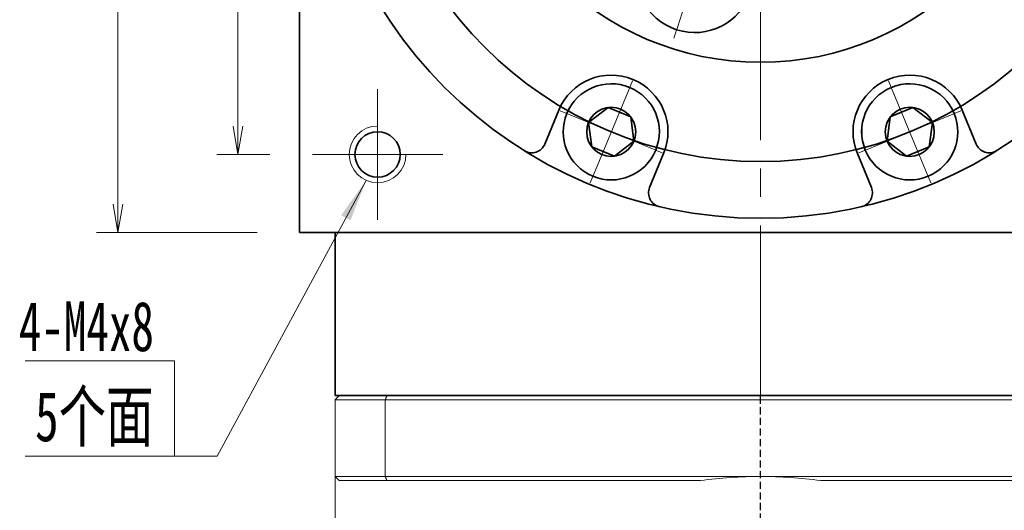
# Model space of a CAD drawing. Header units: millimetres. Extents: x -3 to 455, y -9 to 309.
# Tile 7 of 10: x 229 to 298, y 182 to 217. Entities that reach past the tile are written whole.
import ezdxf

# ---------------------------------------------------------------- set-up
doc = ezdxf.new("R2010")
doc.units = ezdxf.units.MM
doc.set_wipeout_variables(frame=1)
doc.linetypes.add('DASHED', pattern=[0.75, 0.5, -0.25])
doc.linetypes.add('点画线', pattern=[18, 12, -2, 2, -2])
for name, color, linetype, lineweight in [('EB0_1', 7, 'Continuous', 35), ('中心线层', 1, '点画线', 18), ('尺寸线层', 3, 'Continuous', 18), ('粗实线层', 7, 'Continuous', 35)]:
    doc.layers.add(name, color=color, linetype=linetype, lineweight=lineweight)
doc.styles.add('宋体', font='SimSun.ttf', dxfattribs={"width": 0.8})
doc.styles.add('标准', font='txt', dxfattribs={"width": 0.667})
doc.dimstyles.new('A水平标注$0', dxfattribs={"dimtxt": 3.5, "dimasz": 2, "dimexe": 1.5, "dimexo": 3, "dimgap": 1.1, "dimtad": 1, "dimtoh": 1, "dimdec": 4, "dimdsep": 46, "dimtxsty": '宋体', "dimblk": 'OPEN', "dimcen": 3, "dimclrd": 3, "dimclre": 3, "dimclrt": 6, "dimadec": 0, "dimazin": 0, "dimtm": 1e-09, "dimtfac": 1, "dimtdec": 4, "dimtix": 1, "dimtmove": 0, "dimatfit": 3, "dimldrblk": 'OPEN', "dimfxl": 0, "dimlwd": 13, "dimlwe": 13, "dimarcsym": 0})

# ---------------------------------------------------------------- blocks, each defined once
blk = doc.blocks.new('_Open')
at = {"color": 0, "linetype": 'ByBlock', "lineweight": -2}
for p, q in [((-1, 0.167), (0, 0)), ((-1, -0.167), (0, 0)), ((0, 0), (-1, 0))]:
    blk.add_line(p, q, dxfattribs=at)
blk = doc.blocks.new('*D18')
at = {"layer": 'Defpoints', "color": 0, "transparency": 16777216}
for p in [(245.653, 234.58), (244.31, 207.58), (249.553, 207.58)]:
    blk.add_point(p, dxfattribs=at)
at = {"layer": '尺寸线层', "color": 3, "lineweight": 13, "transparency": 16777216}
for p, q in [((242.653, 234.58), (242.81, 234.58)), ((244.31, 232.58), (244.31, 209.58)), ((246.553, 207.58), (242.81, 207.58))]:
    blk.add_line(p, q, dxfattribs=at)
at = {"layer": '尺寸线层', "color": 3, "lineweight": 13, "transparency": 16777216, "xscale": 2, "yscale": 2, "zscale": 2}
for p, rotation in [((244.31, 234.58), 90), ((244.31, 207.58), 270)]:
    blk.add_blockref('_Open', p, dxfattribs=dict(at, rotation=rotation))
at = {"layer": '尺寸线层', "color": 6, "transparency": 16777216, "insert": (241.518, 221.08), "char_height": 3.5, "attachment_point": 5, "rotation": 90, "style": '宋体', "bg_fill": 3, "box_fill_scale": 1.1, "bg_fill_color": 257, "bg_fill_transparency": 0}
blk.add_mtext('27', dxfattribs=at)
blk = doc.blocks.new('*D19')
at = {"layer": 'Defpoints', "color": 0, "transparency": 16777216}
for p in [(235.845, 267.08), (248.653, 267.08), (248.653, 202.08)]:
    blk.add_point(p, dxfattribs=at)
at = {"layer": '尺寸线层', "color": 3, "lineweight": 13, "transparency": 16777216}
for p, q in [((245.653, 267.08), (234.345, 267.08)), ((235.845, 204.08), (235.845, 265.08)), ((245.653, 202.08), (234.345, 202.08))]:
    blk.add_line(p, q, dxfattribs=at)
at = {"layer": '尺寸线层', "color": 3, "lineweight": 13, "transparency": 16777216, "xscale": 2, "yscale": 2, "zscale": 2}
for p, rotation in [((235.845, 267.08), 90), ((235.845, 202.08), 270)]:
    blk.add_blockref('_Open', p, dxfattribs=dict(at, rotation=rotation))
at = {"layer": '尺寸线层', "color": 6, "transparency": 16777216, "insert": (233.035, 234.58), "char_height": 3.5, "attachment_point": 5, "rotation": 90, "style": '宋体', "bg_fill": 3, "box_fill_scale": 1.1, "bg_fill_color": 257, "bg_fill_transparency": 0}
blk.add_mtext('65', dxfattribs=at)
blk = doc.blocks.new('*X5')
at = {"layer": '中心线层', "linetype": '点画线', "lineweight": 18}
for p, q in [((0, -3.89), (0, 3.89)), ((-3.89, 0), (3.89, 0))]:
    blk.add_line(p, q, dxfattribs=at)
at = {"layer": '粗实线层'}
for p, q in [((-1.732, 0), (-0.866, 1.5)), ((-0.866, 1.5), (0.866, 1.5)), ((1.732, 0), (0.866, 1.5)), ((1.732, 0), (0.866, 1.5)), ((-1.732, 0), (-0.866, -1.5)), ((1.732, 0), (0.866, -1.5)), ((-0.866, -1.5), (0.866, -1.5))]:
    blk.add_line(p, q, dxfattribs=at)
blk.add_circle((0, 0), 1.732, dxfattribs=at)
for start, end in [(0, 180), (180, 360)]:
    blk.add_arc((0, 0), 3.39, start, end, dxfattribs=at)
blk = doc.blocks.new('*X7')
at = {"layer": '中心线层', "linetype": '点画线', "lineweight": 18}
for p, q in [((0, -4.765), (0, 4.765)), ((-4.765, 0), (4.765, 0))]:
    blk.add_line(p, q, dxfattribs=at)
at = {"layer": '粗实线层'}
for p, q in [((-2.309, 0), (-1.155, 2)), ((-1.155, 2), (1.155, 2)), ((2.309, 0), (1.155, 2)), ((2.309, 0), (1.155, 2)), ((-2.309, 0), (-1.155, -2)), ((2.309, 0), (1.155, -2)), ((-1.155, -2), (1.155, -2))]:
    blk.add_line(p, q, dxfattribs=at)
blk.add_circle((0, 0), 2.309, dxfattribs=at)
for start, end in [(0, 180), (180, 360)]:
    blk.add_arc((0, 0), 4.14, start, end, dxfattribs=at)
blk = doc.blocks.new('243gh_1')
at = {"layer": '粗实线层'}
blk.add_circle((0, 0), 8, dxfattribs=at)
blk.add_wipeout([(-10.86, 0), (-10.86, 0.024), (-10.86, 0.049), (-10.861, 0.073), (-10.861, 0.097), (-10.862, 0.121), (-10.863, 0.146), (-10.863, 0.17), (-10.865, 0.194), (-10.866, 0.218), (-10.867, 0.242), (-10.869, 0.267), (-10.87, 0.291), (-10.872, 0.315), (-10.874, 0.339), (-10.876, 0.363), (-10.878, 0.388), (-10.881, 0.412), (-10.883, 0.436), (-10.886, 0.46), (-10.888, 0.484), (-10.891, 0.508), (-10.894, 0.532), (-10.898, 0.556), (-10.901, 0.58), (-10.904, 0.604), (-10.908, 0.628), (-10.912, 0.652), (-10.916, 0.676), (-10.92, 0.7), (-10.924, 0.724), (-10.924, 0.724), (-10.962, 0.913), (-11.009, 1.1), (-11.064, 1.284), (-11.128, 1.465), (-11.2, 1.644), (-11.281, 1.819), (-11.369, 1.99), (-11.466, 2.156), (-11.57, 2.318), (-11.681, 2.475), (-11.8, 2.627), (-11.926, 2.773), (-12.058, 2.912), (-12.196, 3.046), (-12.341, 3.173), (-12.491, 3.293), (-12.647, 3.406), (-12.808, 3.512), (-12.974, 3.61), (-13.144, 3.7), (-13.318, 3.783), (-13.495, 3.857), (-13.676, 3.923), (-13.86, 3.98), (-14.046, 4.029), (-14.234, 4.069), (-14.424, 4.1), (-14.616, 4.122), (-14.808, 4.136), (-15, 4.14), (-15, 4.14), (-15.192, 4.136), (-15.384, 4.122), (-15.576, 4.1), (-15.766, 4.069), (-15.954, 4.029), (-16.14, 3.98), (-16.324, 3.923), (-16.505, 3.857), (-16.682, 3.783), (-16.856, 3.7), (-17.026, 3.61), (-17.192, 3.512), (-17.353, 3.406), (-17.509, 3.293), (-17.659, 3.173), (-17.804, 3.046), (-17.942, 2.912), (-18.074, 2.773), (-18.2, 2.627), (-18.319, 2.475), (-18.43, 2.318), (-18.534, 2.156), (-18.631, 1.99), (-18.719, 1.819), (-18.8, 1.644), (-18.872, 1.465), (-18.936, 1.284), (-18.991, 1.1), (-19.038, 0.913), (-19.076, 0.724), (-19.076, 0.724), (-19.08, 0.7), (-19.084, 0.676), (-19.088, 0.652), (-19.092, 0.628), (-19.096, 0.604), (-19.099, 0.58), (-19.102, 0.556), (-19.106, 0.532), (-19.109, 0.508), (-19.112, 0.484), (-19.114, 0.46), (-19.117, 0.436), (-19.119, 0.412), (-19.122, 0.388), (-19.124, 0.363), (-19.126, 0.339), (-19.128, 0.315), (-19.13, 0.291), (-19.131, 0.267), (-19.133, 0.242), (-19.134, 0.218), (-19.135, 0.194), (-19.137, 0.17), (-19.137, 0.146), (-19.138, 0.121), (-19.139, 0.097), (-19.139, 0.073), (-19.14, 0.049), (-19.14, 0.024), (-19.14, 0), (-19.14, 0), (-19.134, -0.217), (-19.117, -0.433), (-19.089, -0.648), (-19.05, -0.861), (-18.999, -1.072), (-18.937, -1.279), (-18.865, -1.484), (-18.782, -1.684), (-18.689, -1.88), (-18.585, -2.07), (-18.472, -2.255), (-18.349, -2.433), (-18.217, -2.605), (-18.077, -2.77), (-17.927, -2.927), (-17.77, -3.077), (-17.605, -3.217), (-17.433, -3.349), (-17.255, -3.472), (-17.07, -3.585), (-16.88, -3.689), (-16.684, -3.782), (-16.484, -3.865), (-16.279, -3.937), (-16.072, -3.999), (-15.861, -4.05), (-15.648, -4.089), (-15.433, -4.117), (-15.217, -4.134), (-15, -4.14), (-15, -4.14), (-14.783, -4.134), (-14.567, -4.117), (-14.352, -4.089), (-14.139, -4.05), (-13.928, -3.999), (-13.721, -3.937), (-13.516, -3.865), (-13.316, -3.782), (-13.12, -3.689), (-12.93, -3.585), (-12.745, -3.472), (-12.567, -3.349), (-12.395, -3.217), (-12.23, -3.077), (-12.073, -2.927), (-11.923, -2.77), (-11.783, -2.605), (-11.651, -2.433), (-11.528, -2.255), (-11.415, -2.07), (-11.311, -1.88), (-11.218, -1.684), (-11.135, -1.484), (-11.063, -1.279), (-11.001, -1.072), (-10.95, -0.861), (-10.911, -0.648), (-10.883, -0.433), (-10.866, -0.217)]).dxf.layer = '粗实线层'
blk.add_circle((0, 0), 20.5, dxfattribs=at)
blk.add_blockref('*X7', (-15, 0), dxfattribs=at)
for points in [[(-3.356, 10.328), (-3.333, 10.336), (-3.31, 10.344), (-3.287, 10.352), (-3.264, 10.36), (-3.241, 10.368), (-3.218, 10.376), (-3.196, 10.384), (-3.173, 10.393), (-3.15, 10.401), (-3.127, 10.41), (-3.105, 10.419), (-3.082, 10.428), (-3.06, 10.437), (-3.038, 10.447), (-3.015, 10.456), (-2.993, 10.466), (-2.971, 10.475), (-2.948, 10.485), (-2.926, 10.495), (-2.904, 10.505), (-2.882, 10.515), (-2.86, 10.526), (-2.838, 10.536), (-2.817, 10.547), (-2.795, 10.557), (-2.773, 10.568), (-2.751, 10.579), (-2.73, 10.59), (-2.708, 10.602), (-2.687, 10.613), (-2.687, 10.613), (-2.519, 10.707), (-2.356, 10.81), (-2.198, 10.919), (-2.045, 11.036), (-1.898, 11.16), (-1.756, 11.291), (-1.621, 11.428), (-1.492, 11.571), (-1.371, 11.72), (-1.256, 11.874), (-1.148, 12.034), (-1.048, 12.199), (-0.956, 12.368), (-0.872, 12.541), (-0.796, 12.717), (-0.728, 12.898), (-0.669, 13.081), (-0.618, 13.266), (-0.576, 13.454), (-0.542, 13.644), (-0.518, 13.835), (-0.502, 14.027), (-0.496, 14.219), (-0.498, 14.411), (-0.509, 14.604), (-0.529, 14.795), (-0.558, 14.985), (-0.596, 15.174), (-0.643, 15.361), (-0.698, 15.545), (-0.698, 15.545), (-0.762, 15.727), (-0.834, 15.905), (-0.914, 16.08), (-1.002, 16.251), (-1.099, 16.418), (-1.202, 16.58), (-1.314, 16.737), (-1.432, 16.889), (-1.558, 17.035), (-1.69, 17.175), (-1.828, 17.309), (-1.972, 17.436), (-2.123, 17.556), (-2.278, 17.669), (-2.439, 17.775), (-2.605, 17.874), (-2.775, 17.964), (-2.948, 18.047), (-3.126, 18.121), (-3.307, 18.187), (-3.491, 18.244), (-3.677, 18.293), (-3.865, 18.334), (-4.055, 18.365), (-4.246, 18.388), (-4.438, 18.401), (-4.63, 18.406), (-4.823, 18.402), (-5.015, 18.388), (-5.206, 18.366), (-5.206, 18.366), (-5.23, 18.363), (-5.254, 18.359), (-5.278, 18.356), (-5.302, 18.352), (-5.326, 18.348), (-5.35, 18.344), (-5.374, 18.339), (-5.398, 18.335), (-5.422, 18.33), (-5.445, 18.326), (-5.469, 18.321), (-5.493, 18.316), (-5.517, 18.311), (-5.54, 18.306), (-5.564, 18.3), (-5.588, 18.295), (-5.611, 18.289), (-5.635, 18.283), (-5.658, 18.277), (-5.682, 18.271), (-5.705, 18.265), (-5.729, 18.259), (-5.752, 18.252), (-5.775, 18.246), (-5.799, 18.239), (-5.822, 18.232), (-5.845, 18.225), (-5.868, 18.218), (-5.891, 18.211), (-5.915, 18.203), (-5.915, 18.203), (-6.119, 18.131), (-6.319, 18.048), (-6.515, 17.955), (-6.705, 17.851), (-6.89, 17.738), (-7.069, 17.615), (-7.241, 17.483), (-7.405, 17.342), (-7.563, 17.193), (-7.712, 17.036), (-7.853, 16.871), (-7.985, 16.699), (-8.107, 16.521), (-8.221, 16.336), (-8.324, 16.145), (-8.417, 15.95), (-8.5, 15.749), (-8.573, 15.545), (-8.634, 15.337), (-8.685, 15.127), (-8.724, 14.913), (-8.753, 14.699), (-8.77, 14.483), (-8.775, 14.266), (-8.77, 14.049), (-8.753, 13.833), (-8.724, 13.618), (-8.685, 13.405), (-8.634, 13.194), (-8.573, 12.987), (-8.573, 12.987), (-8.5, 12.782), (-8.417, 12.582), (-8.324, 12.386), (-8.221, 12.196), (-8.107, 12.011), (-7.985, 11.832), (-7.853, 11.66), (-7.712, 11.496), (-7.563, 11.338), (-7.405, 11.189), (-7.241, 11.048), (-7.069, 10.917), (-6.89, 10.794), (-6.705, 10.681), (-6.515, 10.577), (-6.319, 10.484), (-6.119, 10.401), (-5.915, 10.328), (-5.707, 10.267), (-5.496, 10.216), (-5.283, 10.177), (-5.068, 10.149), (-4.852, 10.132), (-4.635, 10.126), (-4.419, 10.132), (-4.203, 10.149), (-3.988, 10.177), (-3.775, 10.216), (-3.564, 10.267)], [(8.786, 6.383), (8.8, 6.364), (8.815, 6.344), (8.829, 6.325), (8.844, 6.306), (8.859, 6.286), (8.874, 6.267), (8.889, 6.248), (8.904, 6.229), (8.919, 6.21), (8.934, 6.191), (8.95, 6.173), (8.965, 6.154), (8.981, 6.135), (8.997, 6.117), (9.013, 6.099), (9.028, 6.08), (9.045, 6.062), (9.061, 6.044), (9.077, 6.026), (9.093, 6.008), (9.11, 5.991), (9.127, 5.973), (9.143, 5.955), (9.16, 5.938), (9.177, 5.92), (9.194, 5.903), (9.211, 5.886), (9.228, 5.869), (9.246, 5.852), (9.263, 5.835), (9.263, 5.835), (9.405, 5.705), (9.553, 5.581), (9.706, 5.465), (9.864, 5.355), (10.027, 5.253), (10.195, 5.159), (10.368, 5.073), (10.543, 4.995), (10.723, 4.925), (10.905, 4.864), (11.09, 4.811), (11.278, 4.767), (11.467, 4.731), (11.657, 4.704), (11.849, 4.687), (12.041, 4.678), (12.234, 4.678), (12.426, 4.687), (12.618, 4.705), (12.808, 4.732), (12.998, 4.768), (13.185, 4.812), (13.37, 4.865), (13.552, 4.927), (13.732, 4.997), (13.907, 5.075), (14.079, 5.162), (14.247, 5.256), (14.41, 5.358), (14.569, 5.467), (14.569, 5.467), (14.722, 5.584), (14.869, 5.708), (15.011, 5.838), (15.146, 5.975), (15.275, 6.118), (15.397, 6.267), (15.512, 6.421), (15.62, 6.581), (15.72, 6.745), (15.812, 6.914), (15.897, 7.087), (15.973, 7.264), (16.041, 7.444), (16.101, 7.627), (16.152, 7.813), (16.194, 8), (16.228, 8.19), (16.252, 8.381), (16.268, 8.573), (16.275, 8.765), (16.273, 8.958), (16.262, 9.15), (16.242, 9.341), (16.213, 9.531), (16.175, 9.72), (16.129, 9.907), (16.074, 10.092), (16.011, 10.273), (15.939, 10.452), (15.859, 10.627), (15.859, 10.627), (15.848, 10.649), (15.837, 10.67), (15.826, 10.692), (15.815, 10.714), (15.804, 10.735), (15.793, 10.757), (15.781, 10.778), (15.77, 10.799), (15.758, 10.821), (15.746, 10.842), (15.734, 10.863), (15.722, 10.884), (15.71, 10.905), (15.698, 10.926), (15.685, 10.947), (15.673, 10.968), (15.66, 10.988), (15.647, 11.009), (15.634, 11.029), (15.621, 11.05), (15.608, 11.07), (15.595, 11.091), (15.582, 11.111), (15.568, 11.131), (15.554, 11.151), (15.541, 11.171), (15.527, 11.191), (15.513, 11.211), (15.499, 11.231), (15.485, 11.25), (15.485, 11.25), (15.353, 11.422), (15.212, 11.587), (15.063, 11.744), (14.905, 11.893), (14.741, 12.034), (14.569, 12.166), (14.39, 12.289), (14.205, 12.402), (14.015, 12.506), (13.819, 12.599), (13.619, 12.682), (13.415, 12.754), (13.207, 12.816), (12.996, 12.866), (12.783, 12.906), (12.568, 12.934), (12.352, 12.951), (12.135, 12.957), (11.919, 12.951), (11.703, 12.934), (11.488, 12.906), (11.275, 12.866), (11.064, 12.816), (10.856, 12.754), (10.652, 12.682), (10.451, 12.599), (10.256, 12.506), (10.065, 12.402), (9.88, 12.289), (9.702, 12.166), (9.702, 12.166), (9.53, 12.034), (9.365, 11.893), (9.208, 11.744), (9.059, 11.587), (8.918, 11.422), (8.786, 11.25), (8.663, 11.072), (8.55, 10.887), (8.446, 10.696), (8.353, 10.501), (8.27, 10.3), (8.198, 10.096), (8.136, 9.888), (8.086, 9.678), (8.046, 9.464), (8.018, 9.25), (8.001, 9.033), (7.995, 8.817), (8.001, 8.6), (8.018, 8.384), (8.046, 8.169), (8.086, 7.956), (8.136, 7.745), (8.198, 7.537), (8.27, 7.333), (8.353, 7.133), (8.446, 6.937), (8.55, 6.747), (8.663, 6.562)], [(8.786, -6.383), (8.772, -6.403), (8.758, -6.423), (8.744, -6.443), (8.73, -6.463), (8.716, -6.483), (8.702, -6.503), (8.689, -6.523), (8.676, -6.543), (8.662, -6.563), (8.649, -6.584), (8.636, -6.604), (8.623, -6.625), (8.61, -6.645), (8.598, -6.666), (8.585, -6.687), (8.573, -6.708), (8.56, -6.729), (8.548, -6.75), (8.536, -6.771), (8.524, -6.792), (8.513, -6.813), (8.501, -6.834), (8.489, -6.856), (8.478, -6.877), (8.467, -6.898), (8.455, -6.92), (8.444, -6.942), (8.433, -6.963), (8.423, -6.985), (8.412, -7.007), (8.412, -7.007), (8.332, -7.182), (8.26, -7.36), (8.196, -7.542), (8.141, -7.726), (8.095, -7.913), (8.057, -8.102), (8.029, -8.292), (8.009, -8.484), (7.998, -8.676), (7.996, -8.869), (8.002, -9.061), (8.018, -9.253), (8.043, -9.444), (8.077, -9.633), (8.119, -9.821), (8.17, -10.007), (8.229, -10.19), (8.298, -10.37), (8.374, -10.546), (8.458, -10.719), (8.551, -10.888), (8.651, -11.053), (8.759, -11.212), (8.874, -11.366), (8.996, -11.515), (9.124, -11.658), (9.26, -11.795), (9.401, -11.926), (9.549, -12.049), (9.702, -12.166), (9.702, -12.166), (9.86, -12.276), (10.023, -12.378), (10.191, -12.472), (10.363, -12.558), (10.539, -12.637), (10.718, -12.707), (10.901, -12.768), (11.086, -12.822), (11.273, -12.866), (11.462, -12.902), (11.653, -12.929), (11.844, -12.947), (12.037, -12.956), (12.229, -12.956), (12.421, -12.947), (12.613, -12.929), (12.804, -12.902), (12.993, -12.867), (13.18, -12.823), (13.365, -12.77), (13.548, -12.708), (13.727, -12.639), (13.903, -12.56), (14.075, -12.474), (14.243, -12.38), (14.406, -12.278), (14.565, -12.169), (14.718, -12.052), (14.866, -11.929), (15.007, -11.799), (15.007, -11.799), (15.025, -11.782), (15.042, -11.765), (15.059, -11.748), (15.076, -11.73), (15.093, -11.713), (15.11, -11.696), (15.127, -11.678), (15.144, -11.661), (15.161, -11.643), (15.177, -11.625), (15.193, -11.607), (15.21, -11.589), (15.226, -11.571), (15.242, -11.553), (15.258, -11.535), (15.274, -11.517), (15.29, -11.498), (15.305, -11.48), (15.321, -11.461), (15.336, -11.442), (15.352, -11.423), (15.367, -11.405), (15.382, -11.386), (15.397, -11.366), (15.412, -11.347), (15.427, -11.328), (15.441, -11.309), (15.456, -11.289), (15.47, -11.27), (15.485, -11.25), (15.485, -11.25), (15.607, -11.072), (15.721, -10.887), (15.824, -10.696), (15.917, -10.501), (16, -10.3), (16.073, -10.096), (16.134, -9.888), (16.185, -9.678), (16.224, -9.464), (16.253, -9.25), (16.27, -9.033), (16.275, -8.817), (16.27, -8.6), (16.253, -8.384), (16.224, -8.169), (16.185, -7.956), (16.134, -7.745), (16.073, -7.537), (16, -7.333), (15.917, -7.133), (15.824, -6.937), (15.721, -6.747), (15.607, -6.562), (15.485, -6.383), (15.353, -6.211), (15.212, -6.047), (15.063, -5.889), (14.905, -5.74), (14.741, -5.599), (14.569, -5.467), (14.569, -5.467), (14.39, -5.345), (14.205, -5.231), (14.015, -5.128), (13.819, -5.035), (13.619, -4.952), (13.415, -4.879), (13.207, -4.818), (12.996, -4.767), (12.783, -4.728), (12.568, -4.699), (12.352, -4.682), (12.135, -4.677), (11.919, -4.682), (11.703, -4.699), (11.488, -4.728), (11.275, -4.767), (11.064, -4.818), (10.856, -4.879), (10.652, -4.952), (10.451, -5.035), (10.256, -5.128), (10.065, -5.231), (9.88, -5.345), (9.702, -5.467), (9.53, -5.599), (9.365, -5.74), (9.208, -5.889), (9.059, -6.047), (8.918, -6.211)], [(-3.356, -10.328), (-3.379, -10.321), (-3.402, -10.314), (-3.425, -10.307), (-3.449, -10.3), (-3.472, -10.293), (-3.495, -10.286), (-3.518, -10.279), (-3.542, -10.273), (-3.565, -10.267), (-3.589, -10.26), (-3.612, -10.254), (-3.636, -10.248), (-3.659, -10.243), (-3.683, -10.237), (-3.707, -10.231), (-3.73, -10.226), (-3.754, -10.221), (-3.778, -10.216), (-3.801, -10.211), (-3.825, -10.206), (-3.849, -10.201), (-3.873, -10.197), (-3.897, -10.192), (-3.921, -10.188), (-3.944, -10.184), (-3.968, -10.18), (-3.992, -10.176), (-4.016, -10.172), (-4.04, -10.169), (-4.064, -10.165), (-4.064, -10.165), (-4.256, -10.143), (-4.448, -10.13), (-4.64, -10.126), (-4.832, -10.131), (-5.024, -10.144), (-5.216, -10.167), (-5.406, -10.198), (-5.594, -10.238), (-5.78, -10.287), (-5.964, -10.345), (-6.145, -10.411), (-6.322, -10.485), (-6.496, -10.568), (-6.666, -10.658), (-6.831, -10.756), (-6.992, -10.862), (-7.148, -10.975), (-7.298, -11.096), (-7.443, -11.223), (-7.581, -11.357), (-7.713, -11.497), (-7.838, -11.643), (-7.957, -11.795), (-8.068, -11.952), (-8.172, -12.114), (-8.268, -12.28), (-8.356, -12.451), (-8.437, -12.626), (-8.509, -12.805), (-8.573, -12.987), (-8.573, -12.987), (-8.628, -13.171), (-8.674, -13.358), (-8.712, -13.546), (-8.741, -13.737), (-8.761, -13.928), (-8.773, -14.12), (-8.775, -14.313), (-8.768, -14.505), (-8.753, -14.697), (-8.728, -14.888), (-8.695, -15.078), (-8.653, -15.265), (-8.602, -15.451), (-8.543, -15.634), (-8.475, -15.814), (-8.399, -15.991), (-8.314, -16.164), (-8.222, -16.333), (-8.122, -16.498), (-8.015, -16.657), (-7.9, -16.812), (-7.778, -16.961), (-7.649, -17.104), (-7.514, -17.241), (-7.373, -17.372), (-7.225, -17.495), (-7.073, -17.612), (-6.914, -17.722), (-6.751, -17.824), (-6.584, -17.919), (-6.584, -17.919), (-6.562, -17.93), (-6.541, -17.941), (-6.519, -17.952), (-6.497, -17.963), (-6.476, -17.974), (-6.454, -17.985), (-6.432, -17.996), (-6.41, -18.006), (-6.388, -18.016), (-6.366, -18.027), (-6.344, -18.037), (-6.322, -18.047), (-6.3, -18.056), (-6.278, -18.066), (-6.255, -18.076), (-6.233, -18.085), (-6.211, -18.094), (-6.188, -18.104), (-6.166, -18.113), (-6.143, -18.122), (-6.12, -18.13), (-6.098, -18.139), (-6.075, -18.147), (-6.052, -18.156), (-6.029, -18.164), (-6.007, -18.172), (-5.984, -18.18), (-5.961, -18.188), (-5.938, -18.196), (-5.915, -18.203), (-5.915, -18.203), (-5.707, -18.265), (-5.496, -18.315), (-5.283, -18.355), (-5.068, -18.383), (-4.852, -18.4), (-4.635, -18.406), (-4.419, -18.4), (-4.203, -18.383), (-3.988, -18.355), (-3.775, -18.315), (-3.564, -18.265), (-3.356, -18.203), (-3.152, -18.131), (-2.951, -18.048), (-2.756, -17.955), (-2.565, -17.851), (-2.38, -17.738), (-2.202, -17.615), (-2.03, -17.483), (-1.865, -17.342), (-1.708, -17.193), (-1.559, -17.036), (-1.418, -16.871), (-1.286, -16.699), (-1.163, -16.521), (-1.05, -16.336), (-0.946, -16.145), (-0.853, -15.95), (-0.77, -15.749), (-0.698, -15.545), (-0.698, -15.545), (-0.636, -15.337), (-0.586, -15.127), (-0.546, -14.913), (-0.518, -14.699), (-0.501, -14.483), (-0.495, -14.266), (-0.501, -14.049), (-0.518, -13.833), (-0.546, -13.618), (-0.586, -13.405), (-0.636, -13.194), (-0.698, -12.987), (-0.77, -12.782), (-0.853, -12.582), (-0.946, -12.386), (-1.05, -12.196), (-1.163, -12.011), (-1.286, -11.832), (-1.418, -11.66), (-1.559, -11.496), (-1.708, -11.338), (-1.865, -11.189), (-2.03, -11.048), (-2.202, -10.917), (-2.38, -10.794), (-2.565, -10.681), (-2.756, -10.577), (-2.951, -10.484), (-3.152, -10.401)]]:
    blk.add_wipeout(points).dxf.layer = '粗实线层'
blk.add_circle((0, 0), 9.5, dxfattribs=at)
for p, rotation in [((-4.635, 14.266), 288.0000000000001), ((12.135, 8.817), 216), ((12.135, -8.817), 144), ((-4.635, -14.266), 72.00000000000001)]:
    blk.add_blockref('*X7', p, dxfattribs=dict(at, rotation=rotation))

msp = doc.modelspace()

# ---------------------------------------------------------------- hatches: boundary and pattern name
at = {"layer": '尺寸线层', "linetype": 'Continuous'}
msp.add_hatch(color=0, dxfattribs=at).paths.add_polyline_path([(253.34467, 205.75035), (252.24807, 202.93289), (251.58828, 203.28952)], flags=0)

# ---------------------------------------------------------------- linework, layer by layer
at = {"color": 7, "linetype": 'Continuous', "lineweight": 15}
for p, q in [((251.15294, 190.27975), (254.69543, 190.27975)), ((251.15294, 190.27975), (251.15294, 184.87975)), ((254.80906, 190.57975), (251.45294, 190.57975)), ((254.69543, 184.87975), (254.69543, 190.27975)), ((254.69543, 190.27975), (307.61046, 190.27975)), ((307.49682, 190.57975), (254.80906, 190.57975)), ((254.69543, 184.87975), (251.15294, 184.87975)), ((281.15294, 184.87975), (254.69543, 184.87975)), ((307.61046, 184.87975), (281.15294, 184.87975)), ((251.45294, 184.57975), (254.80906, 184.57975)), ((254.80906, 184.57975), (276.92092, 184.57975)), ((285.38496, 184.57975), (307.49682, 184.57975))]:
    msp.add_line(p, q, dxfattribs=at)
at = {"color": 1, "linetype": 'DASHED'}
msp.add_line((281.15294, 102.25483), (281.15294, 190.57975), dxfattribs=at)
at = {"color": 7, "linetype": 'Continuous', "lineweight": 15}
for start, end in [(90, 98.1096145), (81.8903855, 90)]:
    msp.add_arc((281.15294, 154.87975), 30, start, end, dxfattribs=at)
for points in [[(251.15294, 190.27975), (251.45294, 190.57975)], [(254.69543, 190.27975), (254.80906, 190.57975)], [(251.15294, 166.02975), (251.15294, 184.87975)], [(251.15294, 184.87975), (251.45294, 184.57975)], [(254.69543, 184.87975), (254.80906, 184.57975)]]:
    msp.add_open_spline(points, degree=1, dxfattribs=at)
at = {"layer": 'EB0_1'}
msp.add_line((311.15294, 190.57975), (251.15294, 190.57975), dxfattribs=at)
at = {"layer": '中心线层'}
for p, q in [((281.15294, 190.57975), (281.15294, 269.85201)), ((254.15294, 202.97975), (254.15294, 212.17975)), ((258.75294, 207.57975), (249.55294, 207.57975))]:
    msp.add_line(p, q, dxfattribs=at)
at = {"layer": '尺寸线层', "color": 0}
for p, q in [((239.83068, 193.02451), (229.29823, 193.02451)), ((239.83068, 186.29844), (239.83068, 193.02451)), ((239.83068, 186.29844), (229.29823, 186.29844)), ((242.83068, 186.29844), (239.83068, 186.29844))]:
    msp.add_line(p, q, dxfattribs=at)
at = {"layer": '粗实线层'}
for p, q in [((248.65294, 202.07975), (248.65294, 267.07975)), ((266.93363, 210.7038), (265.94348, 208.31338)), ((295.37226, 210.7038), (296.3624, 208.31338)), ((274.32467, 207.64233), (273.33452, 205.25191)), ((287.98122, 207.64233), (288.97136, 205.25191)), ((248.65294, 202.07975), (313.65294, 202.07975)), ((251.15294, 190.57975), (251.15294, 202.07975))]:
    msp.add_line(p, q, dxfattribs=at)
msp.add_circle((254.15294, 207.57975), 1.6, dxfattribs=at)
for centre, radius, start, end in [((270.62915, 209.17307), 4, 337.5, 157.5), ((291.67674, 209.17307), 4, 22.5, 202.5), ((265.01961, 208.69606), 1, 238.0645374, 337.5000542), ((297.28628, 208.69606), 1, 202.4999458, 301.9354625), ((274.2584, 204.86923), 1, 157.4999458, 256.9354625), ((288.04749, 204.86923), 1, 283.0645374, 22.5000542)]:
    msp.add_arc(centre, radius, start, end, dxfattribs=at)
at = {"layer": '粗实线层', "lineweight": 18}
msp.add_arc((254.15294, 207.57975), 2, 90, 360, dxfattribs=at)

# ---------------------------------------------------------------- texts
at = {"layer": '尺寸线层', "color": 0}
for s, style, width, p in [('4-M4x8', '标准', 0.667, (228.85394, 193.71415)), ('5个面', '宋体', 0.7, (230.00009, 187.3613))]:
    msp.add_text(s, height=3.5, dxfattribs=dict(at, style=style, width=width)).set_placement(p)

# ---------------------------------------------------------------- next in the draw order: dimensions: what is measured, and where the dimension line sits
at = {"layer": '尺寸线层'}
dim = msp.add_linear_dim(base=(244.30983, 207.57975), p1=(245.65294, 234.57975), p2=(249.55294, 207.57975), angle=270, dimstyle='A水平标注$0', override={"dimblk": 'Open', "dimtfill": 1, "dimtfillclr": 256}, dxfattribs=at)
dim.commit()
dim.dimension.update_dxf_attribs({"geometry": '*D18', "text_midpoint": (241.51849, 221.07975)})

# ---------------------------------------------------------------- next in the draw order: linework, layer by layer
at = {"layer": '粗实线层'}
msp.add_circle((281.15294, 234.57975), 31.5, dxfattribs=at)

# ---------------------------------------------------------------- next in the draw order: dimensions: what is measured, and where the dimension line sits
at = {"layer": '尺寸线层'}
dim = msp.add_linear_dim(base=(235.84548, 267.07975), p1=(248.65294, 202.07975), p2=(248.65294, 267.07975), angle=90, dimstyle='A水平标注$0', override={"dimblk": 'Open', "dimtfill": 1, "dimtfillclr": 256}, dxfattribs=at)
dim.commit()
dim.dimension.update_dxf_attribs({"geometry": '*D19', "text_midpoint": (233.03458, 234.57975)})

# ---------------------------------------------------------------- next in the draw order: linework, layer by layer
at = {"layer": '尺寸线层', "color": 0, "linetype": 'Continuous'}
msp.add_line((253.34467, 205.75035), (242.83068, 186.29844), dxfattribs=at)

# ---------------------------------------------------------------- next in the draw order: wipeouts: each hides what was drawn before it
for points in [[(267.4972, 210.47036), (267.4892, 210.45089), (267.48133, 210.43136), (267.47357, 210.41179), (267.46594, 210.39217), (267.45843, 210.37251), (267.45105, 210.35279), (267.44378, 210.33304), (267.43664, 210.31323), (267.42962, 210.29339), (267.42272, 210.2735), (267.41595, 210.25356), (267.40931, 210.23359), (267.40278, 210.21357), (267.39638, 210.19352), (267.39011, 210.17342), (267.38396, 210.15329), (267.37793, 210.13312), (267.37203, 210.11291), (267.36626, 210.09267), (267.36061, 210.07239), (267.35509, 210.05207), (267.3497, 210.03172), (267.34443, 210.01134), (267.33929, 209.99093), (267.33427, 209.97048), (267.32938, 209.95001), (267.32462, 209.9295), (267.31999, 209.90897), (267.31548, 209.8884), (267.3111, 209.86781), (267.3111, 209.86781), (267.28258, 209.714), (267.26119, 209.55903), (267.24697, 209.40325), (267.23995, 209.24697), (267.24015, 209.09053), (267.24757, 208.93428), (267.26219, 208.77853), (267.28397, 208.62362), (267.31288, 208.46988), (267.34885, 208.31763), (267.39181, 208.16721), (267.44166, 208.01893), (267.4983, 207.87311), (267.5616, 207.73006), (267.63144, 207.59008), (267.70766, 207.45347), (267.7901, 207.32052), (267.87859, 207.19152), (267.97294, 207.06673), (268.07294, 206.94644), (268.17838, 206.83088), (268.28904, 206.72031), (268.40469, 206.61496), (268.52507, 206.51507), (268.64993, 206.42083), (268.77901, 206.33245), (268.91203, 206.25012), (269.0487, 206.17402), (269.18874, 206.1043), (269.33185, 206.04111), (269.33185, 206.04111), (269.47772, 205.9846), (269.62604, 205.93487), (269.7765, 205.89205), (269.92877, 205.8562), (270.08254, 205.82742), (270.23747, 205.80577), (270.39323, 205.79128), (270.54949, 205.784), (270.70593, 205.78393), (270.8622, 205.79109), (271.01797, 205.80544), (271.17292, 205.82696), (271.32671, 205.85561), (271.47901, 205.89132), (271.62951, 205.93402), (271.77787, 205.98362), (271.92379, 206.04001), (272.06695, 206.10308), (272.20705, 206.17268), (272.34379, 206.24866), (272.47687, 206.33088), (272.60603, 206.41915), (272.73097, 206.51328), (272.85144, 206.61308), (272.96717, 206.71833), (273.07793, 206.8288), (273.18347, 206.94427), (273.28357, 207.06448), (273.37802, 207.18918), (273.46662, 207.31811), (273.46662, 207.31811), (273.47808, 207.33577), (273.48944, 207.35349), (273.50068, 207.37129), (273.51182, 207.38916), (273.52284, 207.40709), (273.53375, 207.4251), (273.54455, 207.44317), (273.55523, 207.46131), (273.56581, 207.47951), (273.57627, 207.49778), (273.58661, 207.51611), (273.59685, 207.53451), (273.60696, 207.55297), (273.61697, 207.57149), (273.62686, 207.59008), (273.63663, 207.60872), (273.64628, 207.62743), (273.65582, 207.6462), (273.66525, 207.66502), (273.67455, 207.6839), (273.68374, 207.70284), (273.69281, 207.72184), (273.70177, 207.74089), (273.7106, 207.76), (273.71932, 207.77916), (273.72791, 207.79838), (273.73639, 207.81765), (273.74475, 207.83697), (273.75298, 207.85634), (273.7611, 207.87577), (273.7611, 207.87577), (273.8247, 208.04146), (273.87955, 208.21025), (273.92548, 208.38169), (273.96238, 208.55529), (273.99015, 208.73058), (274.0087, 208.90709), (274.01799, 209.08433), (274.01799, 209.2618), (274.0087, 209.43904), (273.99015, 209.61555), (273.96238, 209.79084), (273.92548, 209.96444), (273.87955, 210.13588), (273.8247, 210.30467), (273.7611, 210.47036), (273.68891, 210.6325), (273.60834, 210.79063), (273.5196, 210.94434), (273.42294, 211.09318), (273.31862, 211.23677), (273.20692, 211.37469), (273.08817, 211.50659), (272.96267, 211.63208), (272.83078, 211.75084), (272.69285, 211.86253), (272.54927, 211.96685), (272.40042, 212.06352), (272.24672, 212.15226), (272.08858, 212.23283), (271.92645, 212.30502), (271.92645, 212.30502), (271.76075, 212.36862), (271.59196, 212.42346), (271.42053, 212.4694), (271.24693, 212.5063), (271.07163, 212.53406), (270.89512, 212.55261), (270.71789, 212.5619), (270.54041, 212.5619), (270.36317, 212.55261), (270.18666, 212.53406), (270.01137, 212.5063), (269.83777, 212.4694), (269.66634, 212.42346), (269.49754, 212.36862), (269.33185, 212.30502), (269.16972, 212.23283), (269.01158, 212.15226), (268.85788, 212.06352), (268.70903, 211.96685), (268.56545, 211.86253), (268.42752, 211.75084), (268.29563, 211.63208), (268.17013, 211.50659), (268.05137, 211.37469), (267.93968, 211.23677), (267.83536, 211.09318), (267.7387, 210.94434), (267.64996, 210.79063), (267.56938, 210.6325)], [(288.54479, 207.87577), (288.5529, 207.85634), (288.56114, 207.83697), (288.5695, 207.81765), (288.57797, 207.79838), (288.58657, 207.77916), (288.59528, 207.76), (288.60412, 207.74089), (288.61307, 207.72184), (288.62214, 207.70284), (288.63133, 207.6839), (288.64064, 207.66502), (288.65006, 207.6462), (288.6596, 207.62743), (288.66926, 207.60872), (288.67903, 207.59008), (288.68892, 207.57149), (288.69892, 207.55297), (288.70904, 207.53451), (288.71927, 207.51611), (288.72962, 207.49778), (288.74008, 207.47951), (288.75065, 207.46131), (288.76134, 207.44317), (288.77214, 207.4251), (288.78305, 207.40709), (288.79407, 207.38916), (288.8052, 207.37129), (288.81645, 207.35349), (288.8278, 207.33577), (288.83927, 207.31811), (288.83927, 207.31811), (288.92786, 207.18918), (289.02231, 207.06448), (289.12242, 206.94427), (289.22796, 206.8288), (289.33871, 206.71833), (289.45445, 206.61308), (289.57492, 206.51328), (289.69986, 206.41915), (289.82901, 206.33088), (289.9621, 206.24866), (290.09884, 206.17268), (290.23894, 206.10308), (290.3821, 206.04001), (290.52802, 205.98362), (290.67638, 205.93402), (290.82687, 205.89132), (290.97918, 205.85561), (291.13297, 205.82696), (291.28791, 205.80544), (291.44369, 205.79109), (291.59996, 205.78393), (291.75639, 205.784), (291.91266, 205.79128), (292.06842, 205.80577), (292.22335, 205.82742), (292.37711, 205.8562), (292.52939, 205.89205), (292.67984, 205.93487), (292.82816, 205.9846), (292.97403, 206.04111), (292.97403, 206.04111), (293.11714, 206.1043), (293.25718, 206.17402), (293.39385, 206.25012), (293.52687, 206.33245), (293.65595, 206.42083), (293.78081, 206.51507), (293.9012, 206.61496), (294.01684, 206.72031), (294.12751, 206.83088), (294.23295, 206.94644), (294.33295, 207.06673), (294.42729, 207.19152), (294.51578, 207.32052), (294.59822, 207.45347), (294.67444, 207.59008), (294.74428, 207.73006), (294.80759, 207.87311), (294.86422, 208.01893), (294.91408, 208.16721), (294.95703, 208.31763), (294.993, 208.46988), (295.02191, 208.62362), (295.0437, 208.77853), (295.05832, 208.93428), (295.06573, 209.09053), (295.06593, 209.24697), (295.05891, 209.40325), (295.04469, 209.55903), (295.0233, 209.714), (294.99478, 209.86781), (294.99478, 209.86781), (294.9904, 209.8884), (294.9859, 209.90897), (294.98127, 209.9295), (294.9765, 209.95001), (294.97162, 209.97048), (294.9666, 209.99093), (294.96146, 210.01134), (294.95619, 210.03172), (294.95079, 210.05207), (294.94527, 210.07239), (294.93962, 210.09267), (294.93385, 210.11291), (294.92795, 210.13312), (294.92193, 210.15329), (294.91578, 210.17342), (294.9095, 210.19352), (294.9031, 210.21357), (294.89658, 210.23359), (294.88993, 210.25356), (294.88316, 210.2735), (294.87627, 210.29339), (294.86925, 210.31323), (294.8621, 210.33304), (294.85484, 210.35279), (294.84745, 210.37251), (294.83994, 210.39217), (294.83231, 210.41179), (294.82456, 210.43136), (294.81668, 210.45089), (294.80869, 210.47036), (294.80869, 210.47036), (294.7365, 210.6325), (294.65593, 210.79063), (294.56719, 210.94434), (294.47052, 211.09318), (294.3662, 211.23677), (294.25451, 211.37469), (294.13576, 211.50659), (294.01026, 211.63208), (293.87837, 211.75084), (293.74044, 211.86253), (293.59685, 211.96685), (293.44801, 212.06352), (293.29431, 212.15226), (293.13617, 212.23283), (292.97403, 212.30502), (292.80834, 212.36862), (292.63955, 212.42346), (292.46812, 212.4694), (292.29452, 212.5063), (292.11922, 212.53406), (291.94271, 212.55261), (291.76548, 212.5619), (291.588, 212.5619), (291.41076, 212.55261), (291.23425, 212.53406), (291.05896, 212.5063), (290.88536, 212.4694), (290.71393, 212.42346), (290.54513, 212.36862), (290.37944, 212.30502), (290.37944, 212.30502), (290.2173, 212.23283), (290.05917, 212.15226), (289.90547, 212.06352), (289.75662, 211.96685), (289.61304, 211.86253), (289.47511, 211.75084), (289.34322, 211.63208), (289.21772, 211.50659), (289.09896, 211.37469), (288.98727, 211.23677), (288.88295, 211.09318), (288.78629, 210.94434), (288.69755, 210.79063), (288.61697, 210.6325), (288.54479, 210.47036), (288.48118, 210.30467), (288.42634, 210.13588), (288.3804, 209.96444), (288.3435, 209.79084), (288.31574, 209.61555), (288.29719, 209.43904), (288.2879, 209.2618), (288.2879, 209.08433), (288.29719, 208.90709), (288.31574, 208.73058), (288.3435, 208.55529), (288.3804, 208.38169), (288.42634, 208.21025), (288.48118, 208.04146)]]:
    msp.add_wipeout(points).dxf.layer = '粗实线层'

# ---------------------------------------------------------------- next in the draw order: block references
at = {"layer": '粗实线层'}
for p, rotation in [((270.62915, 209.17307), 157.5000000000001), ((291.67674, 209.17307), 202.4999999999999)]:
    msp.add_blockref('*X5', p, dxfattribs=dict(at, rotation=rotation))

# ---------------------------------------------------------------- next in the draw order: block references
msp.add_blockref('243gh_1', (281.15294, 234.57975), dxfattribs=at)

# ---------------------------------------------------------------- next in the draw order: linework, layer by layer
msp.add_circle((281.15294, 234.57975), 27.50007, dxfattribs=at)

doc.saveas('drawing.dxf')
